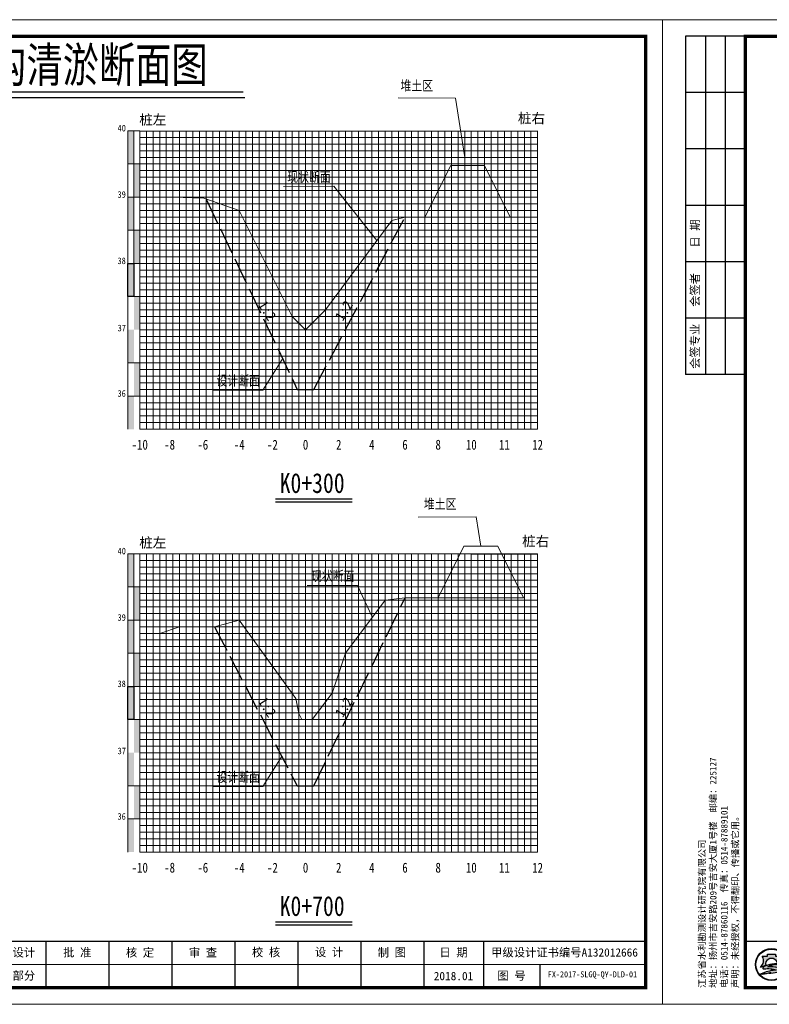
# Model space of a CAD drawing. Header units: millimetres. Extents: x -1851 to 142262423, y -629789 to 22327943.
# Tile 37 of 69: x 35787 to 36013, y 5159 to 5456. Entities that reach past the tile are written whole.
import ezdxf
from ezdxf.enums import TextEntityAlignment as Align

# ---------------------------------------------------------------- set-up
doc = ezdxf.new("R2010")
doc.units = ezdxf.units.MM
doc.linetypes.add('4415', pattern=[5, 4, -1])
for name, color, linetype, lineweight in [('0.13文字', 3, 'Continuous', 13), ('2', 61, 'Continuous', 30), ('3', 8, 'Continuous', 5), ('dmx', 7, 'Continuous', 15)]:
    doc.layers.add(name, color=color, linetype=linetype, lineweight=lineweight)
doc.layers.add('DIMTEX', color=7, linetype='Continuous')
doc.layers.add('断面', color=7, linetype='Continuous')
doc.styles.add('LYJFS', font='times.ttf', dxfattribs={"width": 0.7})
doc.styles.add('STYLE2', font='txt', dxfattribs={"width": 0.8})
doc.styles.add('仿宋', font='FangSong_GB2312.ttf')
doc.styles.add('仿宋体', font='FangSong_GB2312.ttf', dxfattribs={"width": 0.8})
doc.styles.add('宋体', font='txt', dxfattribs={"height": 3.5})
doc.styles.add('等线体', font='simhei.ttf')

# ---------------------------------------------------------------- blocks, each defined once
blk = doc.blocks.new('tk')
h = blk.add_hatch(color=152)
h.dxf.hatch_style = 1
h.paths.add_polyline_path([(6876.364125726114, 854.2295714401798, 1), (6866.686434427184, 854.2295714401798, 1)])
h.paths.add_polyline_path([(6876.201261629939, 854.2295714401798, 1), (6866.84929852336, 854.2295714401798, 1)], flags=16)
h = blk.add_hatch(color=152)
h.dxf.hatch_style = 1
edge = h.paths.add_edge_path()
edge.add_arc((6873.407199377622, 851.8047045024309), 1.461698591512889, 43.31770961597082, 70.37003522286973)
edge.add_arc((6872.0275850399, 847.9366998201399), 5.568375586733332, 70.37003522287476, 84.52854590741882)
edge.add_arc((6871.440752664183, 841.8102204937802), 11.72289597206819, 84.5285459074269, 95.17746754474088)
edge.add_arc((6871.582339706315, 852.1014277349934), 1.831337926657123, 111.7965680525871, 130.9174013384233, ccw=False)
edge.add_arc((6873.47809212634, 847.3608850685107), 6.936886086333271, 98.84274785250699, 111.79656805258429, ccw=False)
edge.add_arc((6874.544451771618, 840.506451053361), 13.873772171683, 95.21036804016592, 98.84274785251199, ccw=False)
edge.add_ellipse((6871.525280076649, 854.5219636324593), major_axis=(-1.773815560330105, 0), ratio=0.8776980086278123, start_angle=172.6538623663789, end_angle=176.9129867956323)
edge.add_arc((6873.117644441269, 844.1909795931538), 10.24870363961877, 88.99992913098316, 98.52267106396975)
edge.add_arc((6872.724314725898, 846.8157053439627), 7.594670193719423, 98.5226710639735, 116.8491039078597)
edge.add_arc((6869.849912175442, 852.4939579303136), 1.230336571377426, 116.8491039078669, 139.2900683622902)
edge.add_arc((6869.065436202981, 853.1689503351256), 0.1954369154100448, 139.2900683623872, 263.050638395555)
edge.add_arc((6869.248585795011, 854.6715617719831), 1.70916902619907, 263.0506383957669, 272.136251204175)
edge.add_arc((6870.416233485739, 823.3689317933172), 29.61523112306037, 88.46268833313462, 92.13625120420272, ccw=False)
edge.add_arc((6871.07395213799, 847.876297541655), 5.099041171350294, 68.07113774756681, 88.46268833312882, ccw=False)
edge.add_arc((6875.183614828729, 831.3122526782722), 21.4080615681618, 95.91294384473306, 98.79521578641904)
edge.add_arc((6873.816328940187, 840.1492628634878), 12.46590188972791, 98.79521578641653, 117.8496747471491)
edge.add_arc((6932.315236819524, 613.7362839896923), 245.9934265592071, 104.7703900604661, 105.15790668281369, ccw=False)
edge.add_line((6869.600177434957, 851.6009245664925), (6868.796656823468, 851.2750728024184))
edge.add_arc((6890.157828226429, 754.105500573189), 99.48982566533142, 100.90627282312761, 102.39834375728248, ccw=False)
edge.add_line((6871.334059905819, 851.7983414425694), (6870.72346251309, 851.6097564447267))
edge.add_arc((6868.414090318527, 880.2016823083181), 28.68503833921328, 274.6177604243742, 279.6944367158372)
edge.add_arc((6872.474319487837, 856.4344682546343), 4.573507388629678, 279.694436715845, 287.6119267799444)
edge.add_arc((6873.358587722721, 853.648913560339), 1.650966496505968, 287.6119267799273, 311.5140981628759)
edge.add_arc((6874.270477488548, 852.6187205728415), 0.2751610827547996, 311.5140981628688, 403.3177096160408)
edge = h.paths.add_edge_path()
edge.add_arc((6875.946394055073, 855.3665725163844), 2.066422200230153, 138.9741968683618, 204.1180883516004, ccw=False)
edge.add_line((6874.387456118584, 856.7229696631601), (6872.690352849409, 856.7229696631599))
edge.add_line((6872.69035284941, 856.7229696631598), (6872.69035284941, 857.3096342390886))
edge.add_line((6872.69035284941, 857.3096342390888), (6870.360207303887, 857.3096342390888))
edge.add_line((6870.360207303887, 857.3096342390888), (6870.360207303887, 856.7229696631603))
edge.add_line((6870.360207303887, 856.7229696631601), (6868.663104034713, 856.7229696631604))
edge.add_arc((6867.104166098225, 855.3665725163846), 2.066422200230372, -24.118088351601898, 41.0258031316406, ccw=False)
edge.add_arc((6865.567634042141, 856.05447875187), 3.749914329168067, 314.34412131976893, 335.8819116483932, ccw=False)
edge.add_arc((6867.522236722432, 856.4070458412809), 3.106664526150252, 282.3877277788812, 290.1465811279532)
edge.add_arc((6864.457993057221, 864.7594382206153), 12.00340818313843, 290.1465811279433, 296.6495194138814)
edge.add_ellipse((6871.525280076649, 854.5219636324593), major_axis=(-1.773815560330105, 0), ratio=0.8776980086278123, start_angle=176.9129867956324, end_angle=378.37473811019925, ccw=False)
edge.add_ellipse((6871.525280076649, 854.5219636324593), major_axis=(-1.773815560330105, 0), ratio=0.8776980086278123, start_angle=172.653862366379, end_angle=176.9129867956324, ccw=False)
edge.add_ellipse((6871.525280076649, 854.5219636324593), major_axis=(-1.773815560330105, 0), ratio=0.8776980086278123, start_angle=161.6252618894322, end_angle=172.653862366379, ccw=False)
edge.add_arc((6878.592567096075, 864.759438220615), 12.00340818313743, 243.3504805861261, 249.853418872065)
edge.add_arc((6875.528323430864, 856.4070458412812), 3.106664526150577, 249.8534188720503, 257.61227222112)
edge.add_arc((6877.482926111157, 856.05447875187), 3.74991432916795, 204.1180883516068, 225.6558786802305, ccw=False)
at = {"lineweight": 0}
for p, q in [((6838.597780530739, 842.2295714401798), (6838.597780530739, 1139.229571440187)), ((6838.597780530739, 1139.229571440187), (7258.597780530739, 1139.229571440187)), ((7258.597780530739, 1139.229571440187), (7258.597780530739, 842.2295714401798)), ((7253.597780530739, 854.2295714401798), (7046.597780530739, 854.2295714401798)), ((7258.597780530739, 842.2295714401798), (6838.597780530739, 842.2295714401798))]:
    blk.add_line(p, q, dxfattribs=at)
for p, q in [((6863.597780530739, 1134.229571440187), (6845.597780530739, 1134.229571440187)), ((6845.597780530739, 1134.229571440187), (6845.597780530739, 1032.229571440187)), ((6851.597780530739, 1134.229571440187), (6851.597780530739, 1032.229571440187)), ((6857.597780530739, 1134.229571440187), (6857.597780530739, 1032.229571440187)), ((6863.597780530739, 1117.229571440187), (6845.597780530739, 1117.229571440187)), ((6863.597780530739, 1100.229571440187), (6845.597780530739, 1100.229571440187)), ((6863.597780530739, 1083.229571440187), (6845.597780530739, 1083.229571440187)), ((6863.597780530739, 1066.229571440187), (6845.597780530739, 1066.229571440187)), ((6863.597780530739, 1049.229571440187), (6845.597780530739, 1049.229571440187)), ((6863.597780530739, 1032.229571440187), (6845.597780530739, 1032.229571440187)), ((6956.597780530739, 861.2295714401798), (6956.597780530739, 847.2295714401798)), ((6991.597780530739, 861.2295714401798), (6991.597780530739, 847.2295714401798)), ((7046.597780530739, 861.2295714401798), (7046.597780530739, 847.2295714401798)), ((7072.597780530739, 861.2295714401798), (7072.597780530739, 847.2295714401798)), ((7091.597780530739, 861.2295714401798), (7091.597780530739, 847.2295714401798)), ((7110.597780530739, 861.2295714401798), (7110.597780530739, 847.2295714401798)), ((7129.597780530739, 861.2295714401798), (7129.597780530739, 847.2295714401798)), ((7148.597780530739, 861.2295714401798), (7148.597780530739, 847.2295714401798)), ((7167.597780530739, 861.2295714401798), (7167.597780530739, 847.2295714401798)), ((7186.597780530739, 861.2295714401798), (7186.597780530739, 847.2295714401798)), ((7204.597780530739, 861.2295714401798), (7204.597780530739, 847.2295714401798)), ((7221.597780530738, 854.2295714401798), (7221.597780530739, 847.2295714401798))]:
    blk.add_line(p, q)
at = {"lineweight": 0, "const_width": 1}
blk.add_lwpolyline([(6863.597780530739, 1134.229571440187), (7253.597780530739, 1134.229571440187), (7253.597780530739, 847.2295714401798), (6863.597780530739, 847.2295714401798)], close=True, dxfattribs=at)
at = {"lineweight": 0, "const_width": 0.4}
blk.add_lwpolyline([(7253.597780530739, 861.2295714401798), (6863.597780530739, 861.2295714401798)], dxfattribs=at)
at = {"color": 152}
for points in [[(6869.8419023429, 854.0311891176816, -0.02838203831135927), (6868.592243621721, 853.4904639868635, -0.03386732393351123), (6868.188697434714, 853.3727099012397, 0.09425397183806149), (6868.990200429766, 854.5221939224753, 0.2921547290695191), (6868.663104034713, 856.7229696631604), (6870.360207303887, 856.7229696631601), (6870.360207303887, 857.3096342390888), (6872.69035284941, 857.3096342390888), (6872.69035284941, 856.7229696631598), (6874.387456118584, 856.7229696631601, 0.29215472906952), (6874.06035972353, 854.5221939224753, 0.09425397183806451), (6874.861862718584, 853.3727099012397, -0.03386732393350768), (6874.458316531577, 853.4904639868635, -0.02838203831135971), (6873.208657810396, 854.0311891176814)], [(6873.296521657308, 854.4381220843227, 0.04157472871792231), (6871.598778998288, 854.3265098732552, 0.08013502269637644), (6869.294240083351, 853.5916630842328, 0.09823132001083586), (6868.917290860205, 853.2964201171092, 0.599439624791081), (6869.041789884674, 852.9749492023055, 0.03966424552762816), (6869.312296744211, 852.9635806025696, -0.01603031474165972), (6871.210748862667, 852.9735033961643, -0.08921046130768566), (6872.978215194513, 852.6064141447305, 0.01257694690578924), (6871.910251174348, 852.4685801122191, 0.08333285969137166), (6867.992840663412, 851.171317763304, -0.001690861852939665), (6869.600177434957, 851.6009245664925), (6868.796656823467, 851.275072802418, -0.006510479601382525), (6871.334059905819, 851.7983414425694), (6870.72346251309, 851.6097564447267, 0.02215480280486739), (6873.244469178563, 851.9262713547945, 0.03456031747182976), (6873.858117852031, 852.0753316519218, 0.1046726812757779), (6874.452855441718, 852.4126819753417, 0.4234638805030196), (6874.470673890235, 852.8074929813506, 0.1185893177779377), (6873.898248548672, 853.1814519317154, 0.06185687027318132), (6872.558528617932, 853.479704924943, 0.04649815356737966), (6870.382867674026, 853.4852866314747, -0.08362449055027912), (6870.902341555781, 853.8018397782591, -0.05658197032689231), (6872.411732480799, 854.2153190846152, -0.01585057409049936), (6873.284535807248, 854.3228965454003)]]:
    blk.add_lwpolyline(points, format="xyb", dxfattribs=at)
for radius in [4.838845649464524, 4.675981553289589]:
    blk.add_circle((6871.525280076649, 854.2295714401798), radius, dxfattribs=at)
blk.add_arc((6873.478092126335, 847.3608850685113), 6.936886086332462, 98.84274785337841, 111.7965680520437, dxfattribs=at)
for start_param, end_param in [(2.820892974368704, 6.603884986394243), (3.013378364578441, 3.087714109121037)]:
    blk.add_ellipse((6871.525280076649, 854.5219636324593), major_axis=(-1.773815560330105, 0), ratio=0.8776980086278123, start_param=start_param, end_param=end_param, dxfattribs=at)
at = {"style": '宋体'}
for s, height, width, p in [('江苏省水利勘测设计研究院有限公司', 3.75, 0.9, (6915.725099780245, 855.9804173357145)), ('丰县四联河灌区节水配套改造项目', 1.8, 0.75, (6974.43168055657, 855.1042281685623)), ('Jiangsu Surveying and Design Institute of Water Resources Co., Ltd.', 2, 0.8, (6915.552971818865, 851.2429752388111))]:
    blk.add_text(s, height=height, dxfattribs=dict(at, width=width)).set_placement(p, align=Align.MIDDLE)
at = {"style": 'LYJFS'}
for s, p in [('（阶段）', (7055.431710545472, 857.7295714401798)), ('（专业）', (7055.431710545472, 850.7295714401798))]:
    blk.add_text(s, height=2.5, dxfattribs=at).set_placement(p, align=Align.MIDDLE_CENTER)
at = {"style": '仿宋'}
blk.add_text('2018.01', height=2.5, dxfattribs=at).set_placement((7195.597780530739, 850.7295714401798), align=Align.MIDDLE)
at = {"rotation": 90}
for s, insert, char_height, attachment_point, style in [('日 期', (6848.597780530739, 1074.729571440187), 2.5, 5, '宋体'), ('会签者', (6848.597780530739, 1057.729571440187), 2.5, 5, '宋体'), ('会签专业', (6848.597780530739, 1040.729571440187), 2.5, 5, '宋体'), ('江苏省水利勘测设计研究院有限公司\\P地址：扬州市吉安路209号吉安大厦1号楼  邮编：225127\\P电话：0514-87860116  传真：0514-87889101\\P声明：未经授权，不得翻印、传播或它用。', (6861.892912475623, 847.1478961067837), 2, 7, '仿宋')]:
    blk.add_mtext(s, dxfattribs=dict(at, insert=insert, char_height=char_height, attachment_point=attachment_point, style=style))
at = {"char_height": 2.5, "attachment_point": 5, "style": '宋体'}
for s, insert in [('设计', (7065.999934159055, 857.7295714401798)), ('批 准', (7082.097780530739, 857.7295714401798)), ('核 定', (7101.035280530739, 857.701793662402)), ('审 查', (7120.028336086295, 857.702857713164)), ('校 核', (7139.063058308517, 857.7728530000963)), ('设 计', (7158.070002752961, 857.8229020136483)), ('制 图', (7177.014447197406, 857.7074956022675)), ('日 期', (7195.597780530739, 857.7295714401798)), ('甲级设计证书编号A132012666', (7229.097780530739, 857.7295714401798)), ('部分', (7065.999934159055, 850.7295714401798)), ('图 号', (7213.097780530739, 850.7295714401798))]:
    blk.add_mtext(s, dxfattribs=dict(at, insert=insert))

msp = doc.modelspace()

# ---------------------------------------------------------------- hatches: boundary and pattern name
at = {"linetype": 'Continuous'}
for points in [[(35819.65106367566, 5422.338415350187), (35821.4510636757, 5422.338415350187), (35821.4510636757, 5412.338415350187), (35819.65106367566, 5412.338415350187)], [(35821.4510636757, 5412.338415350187), (35823.25106367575, 5412.338415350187), (35823.25106367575, 5402.338415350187), (35821.4510636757, 5402.338415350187)], [(35819.65106367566, 5402.338415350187), (35821.4510636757, 5402.338415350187), (35821.4510636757, 5392.338415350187), (35819.65106367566, 5392.338415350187)], [(35821.4510636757, 5392.338415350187), (35823.25106367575, 5392.338415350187), (35823.25106367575, 5382.338415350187), (35821.4510636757, 5382.338415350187)], [(35819.65106367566, 5382.338415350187), (35821.4510636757, 5382.338415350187), (35821.4510636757, 5372.338415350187), (35819.65106367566, 5372.338415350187)], [(35821.4510636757, 5372.338415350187), (35823.25106367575, 5372.338415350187), (35823.25106367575, 5362.338415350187), (35821.4510636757, 5362.338415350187)], [(35819.65106367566, 5362.338415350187), (35821.4510636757, 5362.338415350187), (35821.4510636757, 5352.338415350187), (35819.65106367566, 5352.338415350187)], [(35821.45742443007, 5352.363140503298), (35823.25742443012, 5352.363140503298), (35823.25742443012, 5342.363140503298), (35821.45742443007, 5342.363140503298)], [(35819.65106367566, 5342.334351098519), (35821.4510636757, 5342.334351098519), (35821.4510636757, 5332.334351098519), (35819.65106367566, 5332.334351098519)], [(35819.65106367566, 5294.758415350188), (35821.4510636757, 5294.758415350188), (35821.4510636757, 5284.758415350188), (35819.65106367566, 5284.758415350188)], [(35821.4510636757, 5284.758415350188), (35823.25106367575, 5284.758415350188), (35823.25106367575, 5274.758415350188), (35821.4510636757, 5274.758415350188)], [(35819.65106367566, 5274.758415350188), (35821.4510636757, 5274.758415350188), (35821.4510636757, 5264.758415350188), (35819.65106367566, 5264.758415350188)], [(35821.4510636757, 5264.758415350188), (35823.25106367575, 5264.758415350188), (35823.25106367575, 5254.758415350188), (35821.4510636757, 5254.758415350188)], [(35819.65106367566, 5254.758415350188), (35821.4510636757, 5254.758415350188), (35821.4510636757, 5244.758415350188), (35819.65106367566, 5244.758415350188)], [(35821.4510636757, 5244.758415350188), (35823.25106367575, 5244.758415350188), (35823.25106367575, 5234.758415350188), (35821.4510636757, 5234.758415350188)], [(35819.65106367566, 5234.758415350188), (35821.4510636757, 5234.758415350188), (35821.4510636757, 5224.758415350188), (35819.65106367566, 5224.758415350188)], [(35821.45742443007, 5224.783140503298), (35823.25742443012, 5224.783140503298), (35823.25742443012, 5214.783140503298), (35821.45742443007, 5214.783140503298)], [(35819.65106367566, 5214.754351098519), (35821.4510636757, 5214.754351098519), (35821.4510636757, 5204.754351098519), (35819.65106367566, 5204.754351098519)]]:
    msp.add_hatch(color=7, dxfattribs=at).paths.add_polyline_path(points)

# ---------------------------------------------------------------- linework, layer by layer
at = {"linetype": 'Continuous', "lineweight": 20, "flags": 128}
for points in [[(35921.25106367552, 5414.338415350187), (35918.46585341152, 5432.153246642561), (35901.19432808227, 5432.326054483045)], [(35894.77428357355, 5389.220184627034), (35881.7475519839, 5405.608029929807), (35866.59616230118, 5405.581717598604)], [(35866.23280152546, 5353.374939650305), (35860.39195380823, 5344.139789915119), (35845.2405641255, 5344.113477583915)], [(35926.13433068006, 5297.03055671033), (35924.74172554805, 5305.937972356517), (35907.20888123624, 5305.803766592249)], [(35893.25106367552, 5275.891058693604), (35888.90512580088, 5285.179209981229), (35873.75373611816, 5285.152897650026)], [(35866.23280152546, 5233.794939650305), (35860.39195380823, 5224.559789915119), (35845.2405641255, 5224.533477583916)]]:
    msp.add_lwpolyline(points, dxfattribs=at)
at = {"color": 1, "linetype": '4415', "lineweight": 30, "ltscale": 2}
for points in [[(35843.25106367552, 5401.746400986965), (35870.75106367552, 5344.338415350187), (35875.75106367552, 5344.338415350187), (35903.25106367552, 5396.338415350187)], [(35845.76508468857, 5272.758415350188), (35870.75106367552, 5224.758415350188), (35875.75106367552, 5224.758415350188), (35903.25106367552, 5281.508415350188), (35903.25106367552, 5281.508415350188)]]:
    msp.add_lwpolyline(points, dxfattribs=at)
at = {"linetype": 'Continuous', "flags": 128}
for points in [[(35819.65106367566, 5382.338415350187), (35821.4510636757, 5382.338415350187), (35821.4510636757, 5372.338415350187), (35819.65106367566, 5372.338415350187)], [(35819.65106367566, 5254.758415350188), (35821.4510636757, 5254.758415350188), (35821.4510636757, 5244.758415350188), (35819.65106367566, 5244.758415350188)]]:
    msp.add_lwpolyline(points, close=True, dxfattribs=at)
at = {"layer": '2', "color": 7, "lineweight": 15}
for points in [[(35823.25106367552, 5422.272314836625), (35923.25106367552, 5422.272314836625)], [(35833.25106367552, 5422.338415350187), (35833.25106367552, 5332.338415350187)], [(35843.25106367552, 5422.338415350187), (35843.25106367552, 5332.338415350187)], [(35853.25106367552, 5422.338415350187), (35853.25106367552, 5332.338415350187)], [(35863.25106367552, 5422.338415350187), (35863.25106367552, 5332.338415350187)], [(35883.25106367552, 5422.338415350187), (35883.25106367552, 5332.338415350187)], [(35893.25106367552, 5422.338415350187), (35893.25106367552, 5332.338415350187)], [(35903.25106367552, 5422.338415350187), (35903.25106367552, 5332.338415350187)], [(35913.25106367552, 5422.338415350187), (35913.25106367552, 5332.338415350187)], [(35923.25106367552, 5422.338415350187), (35923.25106367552, 5332.338415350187)], [(35923.25106367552, 5422.272314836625), (35943.25106367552, 5422.272314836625)], [(35933.25106367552, 5422.338415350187), (35933.25106367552, 5332.338415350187)], [(35943.25106367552, 5422.338415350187), (35943.25106367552, 5332.338415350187)], [(35823.25106367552, 5412.338415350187), (35923.25106367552, 5412.338415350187)], [(35923.25106367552, 5412.338415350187), (35943.25106367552, 5412.338415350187)], [(35823.25106367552, 5402.338415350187), (35923.25106367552, 5402.338415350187)], [(35923.25106367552, 5402.338415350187), (35943.25106367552, 5402.338415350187)], [(35823.25106367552, 5392.338415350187), (35923.25106367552, 5392.338415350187)], [(35923.25106367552, 5392.338415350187), (35943.25106367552, 5392.338415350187)], [(35823.25106367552, 5382.338415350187), (35923.25106367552, 5382.338415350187)], [(35923.25106367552, 5382.338415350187), (35943.25106367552, 5382.338415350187)], [(35923.25106367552, 5372.338415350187), (35943.25106367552, 5372.338415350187)], [(35823.25106367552, 5362.338415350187), (35923.25106367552, 5362.338415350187)], [(35923.25106367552, 5362.338415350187), (35943.25106367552, 5362.338415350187)], [(35923.25106367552, 5352.338415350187), (35943.25106367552, 5352.338415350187)], [(35923.25106367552, 5342.338415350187), (35943.25106367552, 5342.338415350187)], [(35823.25106367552, 5332.338415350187), (35923.25106367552, 5332.338415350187)], [(35923.25106367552, 5332.338415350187), (35943.25106367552, 5332.338415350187)], [(35823.25106367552, 5294.692314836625), (35923.25106367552, 5294.692314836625)], [(35833.25106367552, 5294.758415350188), (35833.25106367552, 5204.758415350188)], [(35843.25106367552, 5294.758415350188), (35843.25106367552, 5204.758415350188)], [(35853.25106367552, 5294.758415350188), (35853.25106367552, 5204.758415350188)], [(35863.25106367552, 5294.758415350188), (35863.25106367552, 5204.758415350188)], [(35883.25106367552, 5294.758415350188), (35883.25106367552, 5204.758415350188)], [(35893.25106367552, 5294.758415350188), (35893.25106367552, 5204.758415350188)], [(35903.25106367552, 5294.758415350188), (35903.25106367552, 5204.758415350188)], [(35913.25106367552, 5294.758415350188), (35913.25106367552, 5204.758415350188)], [(35923.25106367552, 5294.758415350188), (35923.25106367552, 5204.758415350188)], [(35933.25106367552, 5294.692314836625), (35933.25106367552, 5204.758415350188)], [(35943.25106367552, 5294.692314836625), (35943.25106367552, 5204.758415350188)], [(35823.25106367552, 5284.758415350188), (35923.25106367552, 5284.758415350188)], [(35923.25106367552, 5284.758415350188), (35943.25106367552, 5284.758415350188)], [(35823.25106367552, 5274.758415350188), (35923.25106367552, 5274.758415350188)], [(35923.25106367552, 5274.758415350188), (35943.25106367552, 5274.758415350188)], [(35823.25106367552, 5264.758415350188), (35923.25106367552, 5264.758415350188)], [(35923.25106367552, 5264.758415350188), (35943.25106367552, 5264.758415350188)], [(35823.25106367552, 5254.758415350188), (35923.25106367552, 5254.758415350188)], [(35923.25106367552, 5254.758415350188), (35943.25106367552, 5254.758415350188)], [(35923.25106367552, 5244.758415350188), (35943.25106367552, 5244.758415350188)], [(35823.25106367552, 5234.758415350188), (35923.25106367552, 5234.758415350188)], [(35923.25106367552, 5234.758415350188), (35943.25106367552, 5234.758415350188)], [(35923.25106367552, 5224.758415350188), (35943.25106367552, 5224.758415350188)], [(35923.25106367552, 5214.758415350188), (35943.25106367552, 5214.758415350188)], [(35823.25106367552, 5204.758415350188), (35923.25106367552, 5204.758415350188)], [(35923.25106367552, 5204.758415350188), (35943.25106367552, 5204.758415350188)]]:
    msp.add_lwpolyline(points, dxfattribs=at)
at = {"layer": '2', "color": 3, "lineweight": 15}
for points in [[(35873.25106367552, 5422.338415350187), (35873.25106367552, 5332.338415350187)], [(35873.25106367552, 5294.758415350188), (35873.25106367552, 5204.758415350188)]]:
    msp.add_lwpolyline(points, dxfattribs=at)
at = {"layer": '2', "color": 7, "lineweight": 15, "flags": 128}
for points in [[(35823.25106367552, 5372.338415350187), (35923.25106367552, 5372.338415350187)], [(35823.25106367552, 5244.758415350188), (35923.25106367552, 5244.758415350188)]]:
    msp.add_lwpolyline(points, dxfattribs=at)
at = {"layer": '2', "color": 0, "lineweight": 15}
for points in [[(35823.25106367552, 5352.338415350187), (35923.25106367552, 5352.338415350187)], [(35823.25106367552, 5342.338415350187), (35923.25106367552, 5342.338415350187)], [(35823.25106367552, 5224.758415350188), (35923.25106367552, 5224.758415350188)], [(35823.25106367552, 5214.758415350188), (35923.25106367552, 5214.758415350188)]]:
    msp.add_lwpolyline(points, dxfattribs=at)
at = {"layer": '3', "lineweight": 5}
for points in [[(35823.25106367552, 5420.338415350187), (35923.25106367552, 5420.338415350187), (35943.25106367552, 5420.338415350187)], [(35825.25106367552, 5422.338415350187), (35825.25106367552, 5332.338415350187)], [(35827.25106367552, 5422.338415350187), (35827.25106367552, 5332.338415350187)], [(35829.25106367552, 5422.338415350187), (35829.25106367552, 5332.338415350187)], [(35831.25106367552, 5422.338415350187), (35831.25106367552, 5332.338415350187)], [(35835.25106367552, 5422.338415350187), (35835.25106367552, 5332.338415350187)], [(35837.25106367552, 5422.338415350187), (35837.25106367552, 5332.338415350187)], [(35839.25106367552, 5422.338415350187), (35839.25106367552, 5332.338415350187)], [(35841.25106367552, 5422.338415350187), (35841.25106367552, 5332.338415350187)], [(35845.25106367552, 5422.338415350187), (35845.25106367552, 5332.338415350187)], [(35847.25106367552, 5422.338415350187), (35847.25106367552, 5332.338415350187)], [(35849.25106367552, 5422.338415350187), (35849.25106367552, 5332.338415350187)], [(35851.25106367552, 5422.338415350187), (35851.25106367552, 5332.338415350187)], [(35855.25106367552, 5422.338415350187), (35855.25106367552, 5332.338415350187)], [(35857.25106367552, 5422.338415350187), (35857.25106367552, 5332.338415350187)], [(35859.25106367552, 5422.338415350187), (35859.25106367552, 5332.338415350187)], [(35861.25106367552, 5422.338415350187), (35861.25106367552, 5332.338415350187)], [(35865.25106367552, 5422.338415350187), (35865.25106367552, 5332.338415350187)], [(35867.25106367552, 5422.338415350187), (35867.25106367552, 5332.338415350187)], [(35869.25106367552, 5422.338415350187), (35869.25106367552, 5332.338415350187)], [(35871.25106367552, 5422.338415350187), (35871.25106367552, 5332.338415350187)], [(35875.25106367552, 5422.338415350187), (35875.25106367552, 5332.338415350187)], [(35877.25106367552, 5422.338415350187), (35877.25106367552, 5332.338415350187)], [(35879.25106367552, 5422.338415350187), (35879.25106367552, 5332.338415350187)], [(35881.25106367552, 5422.338415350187), (35881.25106367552, 5332.338415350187)], [(35885.25106367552, 5422.338415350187), (35885.25106367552, 5332.338415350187)], [(35887.25106367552, 5422.338415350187), (35887.25106367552, 5332.338415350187)], [(35889.25106367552, 5422.338415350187), (35889.25106367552, 5332.338415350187)], [(35891.25106367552, 5422.338415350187), (35891.25106367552, 5332.338415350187)], [(35895.25106367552, 5422.338415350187), (35895.25106367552, 5332.338415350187)], [(35897.25106367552, 5422.338415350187), (35897.25106367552, 5332.338415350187)], [(35899.25106367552, 5422.338415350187), (35899.25106367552, 5332.338415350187)], [(35901.25106367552, 5422.338415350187), (35901.25106367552, 5332.338415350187)], [(35905.25106367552, 5422.338415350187), (35905.25106367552, 5332.338415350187)], [(35907.25106367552, 5422.338415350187), (35907.25106367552, 5332.338415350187)], [(35909.25106367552, 5422.338415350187), (35909.25106367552, 5332.338415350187)], [(35911.25106367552, 5422.338415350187), (35911.25106367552, 5332.338415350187)], [(35915.25106367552, 5422.338415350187), (35915.25106367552, 5332.338415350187)], [(35917.25106367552, 5422.338415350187), (35917.25106367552, 5332.338415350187)], [(35919.25106367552, 5422.338415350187), (35919.25106367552, 5332.338415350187)], [(35921.25106367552, 5422.338415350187), (35921.25106367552, 5332.338415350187)], [(35925.25106367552, 5422.338415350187), (35925.25106367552, 5332.338415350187)], [(35927.25106367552, 5422.338415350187), (35927.25106367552, 5332.338415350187)], [(35929.25106367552, 5422.338415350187), (35929.25106367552, 5332.338415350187)], [(35931.25106367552, 5422.338415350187), (35931.25106367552, 5332.338415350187)], [(35935.25106367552, 5422.338415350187), (35935.25106367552, 5332.338415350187)], [(35937.25106367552, 5422.338415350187), (35937.25106367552, 5332.338415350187)], [(35939.25106367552, 5422.338415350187), (35939.25106367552, 5332.338415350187)], [(35941.25106367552, 5422.338415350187), (35941.25106367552, 5332.338415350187)], [(35823.25106367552, 5418.338415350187), (35923.25106367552, 5418.338415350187)], [(35923.25106367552, 5418.338415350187), (35943.25106367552, 5418.338415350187)], [(35823.25106367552, 5416.338415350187), (35923.25106367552, 5416.338415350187)], [(35823.25106367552, 5414.338415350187), (35923.25106367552, 5414.338415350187)], [(35923.25106367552, 5416.338415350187), (35943.25106367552, 5416.338415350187)], [(35923.25106367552, 5414.338415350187), (35943.25106367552, 5414.338415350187)], [(35823.25106367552, 5410.338415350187), (35923.25106367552, 5410.338415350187)], [(35923.25106367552, 5410.338415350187), (35943.25106367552, 5410.338415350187)], [(35823.25106367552, 5408.338415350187), (35923.25106367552, 5408.338415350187)], [(35823.25106367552, 5406.338415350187), (35923.25106367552, 5406.338415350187)], [(35923.25106367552, 5408.338415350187), (35943.25106367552, 5408.338415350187)], [(35923.25106367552, 5406.338415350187), (35943.25106367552, 5406.338415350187)], [(35823.25106367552, 5404.338415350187), (35923.25106367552, 5404.338415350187)], [(35923.25106367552, 5404.338415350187), (35943.25106367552, 5404.338415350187)], [(35823.25106367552, 5400.338415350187), (35923.25106367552, 5400.338415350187)], [(35923.25106367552, 5400.338415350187), (35943.25106367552, 5400.338415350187)], [(35823.25106367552, 5398.338415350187), (35923.25106367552, 5398.338415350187)], [(35923.25106367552, 5398.338415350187), (35943.25106367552, 5398.338415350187)], [(35823.25106367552, 5396.338415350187), (35923.25106367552, 5396.338415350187)], [(35823.25106367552, 5394.338415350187), (35923.25106367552, 5394.338415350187)], [(35923.25106367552, 5396.338415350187), (35943.25106367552, 5396.338415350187)], [(35923.25106367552, 5394.338415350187), (35943.25106367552, 5394.338415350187)], [(35823.25106367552, 5390.338415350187), (35923.25106367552, 5390.338415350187)], [(35823.25106367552, 5388.338415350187), (35923.25106367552, 5388.338415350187)], [(35923.25106367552, 5390.338415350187), (35943.25106367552, 5390.338415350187)], [(35923.25106367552, 5388.338415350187), (35943.25106367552, 5388.338415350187)], [(35823.25106367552, 5386.338415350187), (35923.25106367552, 5386.338415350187)], [(35923.25106367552, 5386.338415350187), (35943.25106367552, 5386.338415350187)], [(35823.25106367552, 5384.338415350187), (35923.25106367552, 5384.338415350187)], [(35923.25106367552, 5384.338415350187), (35943.25106367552, 5384.338415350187)], [(35823.25106367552, 5380.338415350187), (35923.25106367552, 5380.338415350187)], [(35923.25106367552, 5380.338415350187), (35943.25106367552, 5380.338415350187)], [(35823.25106367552, 5378.338415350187), (35923.25106367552, 5378.338415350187)], [(35823.25106367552, 5376.338415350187), (35923.25106367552, 5376.338415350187)], [(35923.25106367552, 5378.338415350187), (35943.25106367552, 5378.338415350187)], [(35923.25106367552, 5376.338415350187), (35943.25106367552, 5376.338415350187)], [(35823.25106367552, 5374.338415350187), (35923.25106367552, 5374.338415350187)], [(35923.25106367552, 5374.338415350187), (35943.25106367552, 5374.338415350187)], [(35823.25106367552, 5370.338415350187), (35923.25106367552, 5370.338415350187)], [(35923.25106367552, 5370.338415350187), (35943.25106367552, 5370.338415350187)], [(35823.25106367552, 5368.338415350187), (35923.25106367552, 5368.338415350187)], [(35923.25106367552, 5368.338415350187), (35943.25106367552, 5368.338415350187)], [(35823.25106367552, 5366.338415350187), (35923.25106367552, 5366.338415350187)], [(35823.25106367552, 5364.338415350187), (35923.25106367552, 5364.338415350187)], [(35923.25106367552, 5366.338415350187), (35943.25106367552, 5366.338415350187)], [(35923.25106367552, 5364.338415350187), (35943.25106367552, 5364.338415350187)], [(35823.25106367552, 5360.338415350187), (35923.25106367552, 5360.338415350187)], [(35823.25106367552, 5358.338415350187), (35923.25106367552, 5358.338415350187)], [(35923.25106367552, 5360.338415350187), (35943.25106367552, 5360.338415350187)], [(35923.25106367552, 5358.338415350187), (35943.25106367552, 5358.338415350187)], [(35823.25106367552, 5356.338415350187), (35923.25106367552, 5356.338415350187)], [(35923.25106367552, 5356.338415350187), (35943.25106367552, 5356.338415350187)], [(35823.25106367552, 5354.338415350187), (35923.25106367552, 5354.338415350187)], [(35923.25106367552, 5354.338415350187), (35943.25106367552, 5354.338415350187)], [(35823.25106367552, 5350.338415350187), (35923.25106367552, 5350.338415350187)], [(35923.25106367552, 5350.338415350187), (35943.25106367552, 5350.338415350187)], [(35823.25106367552, 5348.338415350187), (35923.25106367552, 5348.338415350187)], [(35823.25106367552, 5346.338415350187), (35923.25106367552, 5346.338415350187)], [(35923.25106367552, 5348.338415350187), (35943.25106367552, 5348.338415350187)], [(35923.25106367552, 5346.338415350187), (35943.25106367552, 5346.338415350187)], [(35823.25106367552, 5344.338415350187), (35923.25106367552, 5344.338415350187)], [(35923.25106367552, 5344.338415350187), (35943.25106367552, 5344.338415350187)], [(35823.25106367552, 5340.338415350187), (35923.25106367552, 5340.338415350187)], [(35923.25106367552, 5340.338415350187), (35943.25106367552, 5340.338415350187)], [(35823.25106367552, 5338.338415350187), (35923.25106367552, 5338.338415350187)], [(35923.25106367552, 5338.338415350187), (35943.25106367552, 5338.338415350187)], [(35823.25106367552, 5336.338415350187), (35923.25106367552, 5336.338415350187)], [(35823.25106367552, 5334.338415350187), (35923.25106367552, 5334.338415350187)], [(35923.25106367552, 5336.338415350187), (35943.25106367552, 5336.338415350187)], [(35923.25106367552, 5334.338415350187), (35943.25106367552, 5334.338415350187)], [(35823.25106367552, 5292.758415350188), (35923.25106367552, 5292.758415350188)], [(35825.25106367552, 5294.758415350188), (35825.25106367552, 5204.758415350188)], [(35827.25106367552, 5294.758415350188), (35827.25106367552, 5204.758415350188)], [(35829.25106367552, 5294.758415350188), (35829.25106367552, 5204.758415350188)], [(35831.25106367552, 5294.758415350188), (35831.25106367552, 5204.758415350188)], [(35835.25106367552, 5294.758415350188), (35835.25106367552, 5204.758415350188)], [(35837.25106367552, 5294.758415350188), (35837.25106367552, 5204.758415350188)], [(35839.25106367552, 5294.758415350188), (35839.25106367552, 5204.758415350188)], [(35841.25106367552, 5294.758415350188), (35841.25106367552, 5204.758415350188)], [(35845.25106367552, 5294.758415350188), (35845.25106367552, 5204.758415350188)], [(35847.25106367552, 5294.758415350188), (35847.25106367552, 5204.758415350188)], [(35849.25106367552, 5294.758415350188), (35849.25106367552, 5204.758415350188)], [(35851.25106367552, 5294.758415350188), (35851.25106367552, 5204.758415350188)], [(35855.25106367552, 5294.758415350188), (35855.25106367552, 5204.758415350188)], [(35857.25106367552, 5294.758415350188), (35857.25106367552, 5204.758415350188)], [(35859.25106367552, 5294.758415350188), (35859.25106367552, 5204.758415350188)], [(35861.25106367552, 5294.758415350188), (35861.25106367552, 5204.758415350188)], [(35865.25106367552, 5294.758415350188), (35865.25106367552, 5204.758415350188)], [(35867.25106367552, 5294.758415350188), (35867.25106367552, 5204.758415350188)], [(35869.25106367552, 5294.758415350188), (35869.25106367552, 5204.758415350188)], [(35871.25106367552, 5294.758415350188), (35871.25106367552, 5204.758415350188)], [(35875.25106367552, 5294.758415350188), (35875.25106367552, 5204.758415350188)], [(35877.25106367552, 5294.758415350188), (35877.25106367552, 5204.758415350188)], [(35879.25106367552, 5294.758415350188), (35879.25106367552, 5204.758415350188)], [(35881.25106367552, 5294.758415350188), (35881.25106367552, 5204.758415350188)], [(35885.25106367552, 5294.758415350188), (35885.25106367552, 5204.758415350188)], [(35887.25106367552, 5294.758415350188), (35887.25106367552, 5204.758415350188)], [(35889.25106367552, 5294.758415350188), (35889.25106367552, 5204.758415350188)], [(35891.25106367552, 5294.758415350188), (35891.25106367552, 5204.758415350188)], [(35895.25106367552, 5294.758415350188), (35895.25106367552, 5204.758415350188)], [(35897.25106367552, 5294.758415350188), (35897.25106367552, 5204.758415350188)], [(35899.25106367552, 5294.758415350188), (35899.25106367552, 5204.758415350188)], [(35901.25106367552, 5294.758415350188), (35901.25106367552, 5204.758415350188)], [(35905.25106367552, 5294.758415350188), (35905.25106367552, 5204.758415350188)], [(35907.25106367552, 5294.758415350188), (35907.25106367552, 5204.758415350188)], [(35909.25106367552, 5294.758415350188), (35909.25106367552, 5204.758415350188)], [(35911.25106367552, 5294.758415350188), (35911.25106367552, 5204.758415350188)], [(35915.25106367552, 5294.758415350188), (35915.25106367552, 5204.758415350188)], [(35917.25106367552, 5294.758415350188), (35917.25106367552, 5204.758415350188)], [(35919.25106367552, 5294.758415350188), (35919.25106367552, 5204.758415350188)], [(35921.25106367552, 5294.758415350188), (35921.25106367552, 5204.758415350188)], [(35923.25106367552, 5292.758415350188), (35943.25106367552, 5292.758415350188)], [(35925.25106367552, 5294.692314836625), (35925.25106367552, 5204.758415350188)], [(35927.25106367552, 5294.692314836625), (35927.25106367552, 5204.758415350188)], [(35929.25106367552, 5294.692314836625), (35929.25106367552, 5204.758415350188)], [(35931.25106367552, 5294.692314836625), (35931.25106367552, 5204.758415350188)], [(35935.25106367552, 5294.692314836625), (35935.25106367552, 5204.758415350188)], [(35937.25106367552, 5294.692314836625), (35937.25106367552, 5204.758415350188)], [(35939.25106367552, 5294.692314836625), (35939.25106367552, 5204.758415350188)], [(35941.25106367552, 5294.692314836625), (35941.25106367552, 5204.758415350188)], [(35823.25106367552, 5290.758415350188), (35923.25106367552, 5290.758415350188)], [(35923.25106367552, 5290.758415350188), (35943.25106367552, 5290.758415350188)], [(35823.25106367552, 5288.758415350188), (35923.25106367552, 5288.758415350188)], [(35823.25106367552, 5286.758415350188), (35923.25106367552, 5286.758415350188)], [(35923.25106367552, 5288.758415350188), (35943.25106367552, 5288.758415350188)], [(35923.25106367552, 5286.758415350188), (35943.25106367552, 5286.758415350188)], [(35823.25106367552, 5282.758415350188), (35923.25106367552, 5282.758415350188)], [(35823.25106367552, 5280.758415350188), (35923.25106367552, 5280.758415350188)], [(35923.25106367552, 5282.758415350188), (35943.25106367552, 5282.758415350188)], [(35923.25106367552, 5280.758415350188), (35943.25106367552, 5280.758415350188)], [(35823.25106367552, 5278.758415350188), (35923.25106367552, 5278.758415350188)], [(35923.25106367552, 5278.758415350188), (35943.25106367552, 5278.758415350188)], [(35823.25106367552, 5276.758415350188), (35923.25106367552, 5276.758415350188)], [(35923.25106367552, 5276.758415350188), (35943.25106367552, 5276.758415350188)], [(35823.25106367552, 5272.758415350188), (35923.25106367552, 5272.758415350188)], [(35923.25106367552, 5272.758415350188), (35943.25106367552, 5272.758415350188)], [(35823.25106367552, 5270.758415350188), (35923.25106367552, 5270.758415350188)], [(35923.25106367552, 5270.758415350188), (35943.25106367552, 5270.758415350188)], [(35823.25106367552, 5268.758415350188), (35923.25106367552, 5268.758415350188)], [(35823.25106367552, 5266.758415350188), (35923.25106367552, 5266.758415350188)], [(35923.25106367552, 5268.758415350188), (35943.25106367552, 5268.758415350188)], [(35923.25106367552, 5266.758415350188), (35943.25106367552, 5266.758415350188)], [(35823.25106367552, 5262.758415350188), (35923.25106367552, 5262.758415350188)], [(35823.25106367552, 5260.758415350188), (35923.25106367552, 5260.758415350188)], [(35923.25106367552, 5262.758415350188), (35943.25106367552, 5262.758415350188)], [(35923.25106367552, 5260.758415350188), (35943.25106367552, 5260.758415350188)], [(35823.25106367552, 5258.758415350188), (35923.25106367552, 5258.758415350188)], [(35923.25106367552, 5258.758415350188), (35943.25106367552, 5258.758415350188)], [(35823.25106367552, 5256.758415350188), (35923.25106367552, 5256.758415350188)], [(35923.25106367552, 5256.758415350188), (35943.25106367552, 5256.758415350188)], [(35823.25106367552, 5252.758415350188), (35923.25106367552, 5252.758415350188)], [(35923.25106367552, 5252.758415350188), (35943.25106367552, 5252.758415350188)], [(35823.25106367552, 5250.758415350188), (35923.25106367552, 5250.758415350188)], [(35823.25106367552, 5248.758415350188), (35923.25106367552, 5248.758415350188)], [(35923.25106367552, 5250.758415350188), (35943.25106367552, 5250.758415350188)], [(35923.25106367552, 5248.758415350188), (35943.25106367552, 5248.758415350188)], [(35823.25106367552, 5246.758415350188), (35923.25106367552, 5246.758415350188)], [(35923.25106367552, 5246.758415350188), (35943.25106367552, 5246.758415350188)], [(35823.25106367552, 5242.758415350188), (35923.25106367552, 5242.758415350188)], [(35923.25106367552, 5242.758415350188), (35943.25106367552, 5242.758415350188)], [(35823.25106367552, 5240.758415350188), (35923.25106367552, 5240.758415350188)], [(35923.25106367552, 5240.758415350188), (35943.25106367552, 5240.758415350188)], [(35823.25106367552, 5238.758415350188), (35923.25106367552, 5238.758415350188)], [(35823.25106367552, 5236.758415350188), (35923.25106367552, 5236.758415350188)], [(35923.25106367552, 5238.758415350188), (35943.25106367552, 5238.758415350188)], [(35923.25106367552, 5236.758415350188), (35943.25106367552, 5236.758415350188)], [(35823.25106367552, 5232.758415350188), (35923.25106367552, 5232.758415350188)], [(35823.25106367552, 5230.758415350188), (35923.25106367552, 5230.758415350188)], [(35923.25106367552, 5232.758415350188), (35943.25106367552, 5232.758415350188)], [(35923.25106367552, 5230.758415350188), (35943.25106367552, 5230.758415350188)], [(35823.25106367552, 5228.758415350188), (35923.25106367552, 5228.758415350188)], [(35923.25106367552, 5228.758415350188), (35943.25106367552, 5228.758415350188)], [(35823.25106367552, 5226.758415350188), (35923.25106367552, 5226.758415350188)], [(35923.25106367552, 5226.758415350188), (35943.25106367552, 5226.758415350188)], [(35823.25106367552, 5222.758415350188), (35923.25106367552, 5222.758415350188)], [(35923.25106367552, 5222.758415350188), (35943.25106367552, 5222.758415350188)], [(35823.25106367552, 5220.758415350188), (35923.25106367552, 5220.758415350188)], [(35823.25106367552, 5218.758415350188), (35923.25106367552, 5218.758415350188)], [(35923.25106367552, 5220.758415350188), (35943.25106367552, 5220.758415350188)], [(35923.25106367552, 5218.758415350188), (35943.25106367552, 5218.758415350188)], [(35823.25106367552, 5216.758415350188), (35923.25106367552, 5216.758415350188)], [(35923.25106367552, 5216.758415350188), (35943.25106367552, 5216.758415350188)], [(35823.25106367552, 5212.758415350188), (35923.25106367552, 5212.758415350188)], [(35923.25106367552, 5212.758415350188), (35943.25106367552, 5212.758415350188)], [(35823.25106367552, 5210.758415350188), (35923.25106367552, 5210.758415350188)], [(35923.25106367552, 5210.758415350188), (35943.25106367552, 5210.758415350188)], [(35823.25106367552, 5208.758415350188), (35923.25106367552, 5208.758415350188)], [(35823.25106367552, 5206.758415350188), (35923.25106367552, 5206.758415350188)], [(35923.25106367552, 5208.758415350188), (35943.25106367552, 5208.758415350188)], [(35923.25106367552, 5206.758415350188), (35943.25106367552, 5206.758415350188)]]:
    msp.add_lwpolyline(points, dxfattribs=at)
at = {"layer": '3', "color": 0, "lineweight": 5}
for points in [[(35819.65106367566, 5352.338415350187), (35923.25106367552, 5352.338415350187)], [(35819.65106367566, 5342.338415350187), (35923.25106367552, 5342.338415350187)], [(35819.65106367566, 5224.758415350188), (35923.25106367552, 5224.758415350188)], [(35819.65106367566, 5214.758415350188), (35923.25106367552, 5214.758415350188)]]:
    msp.add_lwpolyline(points, dxfattribs=at)
at = {"layer": 'DIMTEX', "color": 0, "linetype": 'Continuous'}
for p, q in [((35736.57885644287, 5432.43034827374), (35854.97342710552, 5432.43034827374)), ((35736.61471707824, 5434.114538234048), (35854.45082774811, 5434.114538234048)), ((35864.17744118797, 5310.403707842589), (35887.35667636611, 5310.403707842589)), ((35864.19793297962, 5311.366102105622), (35887.35667636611, 5311.366102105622)), ((35864.17744118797, 5182.823707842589), (35887.35667636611, 5182.823707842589)), ((35864.19793297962, 5183.786102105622), (35887.35667636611, 5183.786102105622))]:
    msp.add_line(p, q, dxfattribs=at)
at = {"layer": 'dmx', "linetype": 'Continuous', "lineweight": 15}
for p, q in [((35917.0325289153, 5411.901345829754), (35909.25106367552, 5396.338415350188)), ((35917.0325289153, 5411.901345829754), (35927.22337832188, 5411.901345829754)), ((35927.22337832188, 5411.901345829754), (35935.00484356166, 5396.338415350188)), ((35903.25106367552, 5396.338415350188), (35935.00484356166, 5396.338415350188)), ((35921.0325289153, 5297.071345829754), (35913.25106367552, 5281.508415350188)), ((35921.0325289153, 5297.071345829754), (35931.22337832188, 5297.071345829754)), ((35931.22337832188, 5297.071345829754), (35939.00484356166, 5281.508415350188)), ((35903.25106367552, 5281.508415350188), (35939.00484356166, 5281.508415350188))]:
    msp.add_line(p, q, dxfattribs=at)
at = {"layer": 'dmx', "linetype": 'Continuous', "lineweight": 15, "flags": 128}
for points in [[(35833.25106367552, 5402.377336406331), (35842.56402403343, 5401.980543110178), (35853.25106367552, 5398.338415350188)], [(35853.25106367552, 5398.338415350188), (35869.25106367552, 5366.338415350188), (35873.25106367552, 5362.338415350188), (35879.25106367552, 5368.338415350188), (35899.25106367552, 5395.242330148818)], [(35899.25106367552, 5395.242330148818), (35903.25106367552, 5396.338415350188), (35903.25106367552, 5396.338415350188)], [(35853.25106367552, 5274.758415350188), (35870.31223622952, 5251.087790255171), (35871.24473822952, 5246.55219125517), (35872.12340408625, 5244.758416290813), (35875.25106367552, 5244.758415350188), (35881.25106367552, 5252.758415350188), (35885.25106367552, 5264.758415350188), (35897.25106367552, 5280.758415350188)], [(35897.25106367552, 5280.758415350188), (35903.25106367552, 5281.508415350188)], [(35829.25106367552, 5270.758415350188), (35835.25106367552, 5272.758415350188), (35845.76508468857, 5272.758415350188), (35853.25106367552, 5274.758415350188)]]:
    msp.add_lwpolyline(points, dxfattribs=at)
at = {"layer": '断面'}
msp.add_line((35923.25106367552, 5294.692314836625), (35943.25106367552, 5294.692314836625), dxfattribs=at)
at = {"layer": '断面', "color": 3, "lineweight": 15}
for points in [[(35823.25106367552, 5422.338415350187), (35819.65106367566, 5422.338415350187)], [(35819.65106367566, 5422.338415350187), (35819.65106367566, 5332.338415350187)], [(35821.4510636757, 5422.338415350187), (35821.4510636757, 5372.338415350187)], [(35823.25106367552, 5422.338415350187), (35823.25106367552, 5332.338415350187)], [(35823.25106367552, 5412.338415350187), (35819.65106367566, 5412.338415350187)], [(35823.25106367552, 5402.338415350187), (35819.65106367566, 5402.338415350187)], [(35823.25106367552, 5392.338415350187), (35819.65106367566, 5392.338415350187)], [(35823.25106367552, 5382.338415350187), (35819.65106367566, 5382.338415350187)], [(35819.65106367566, 5372.338415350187), (35823.25106367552, 5372.338415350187)], [(35823.25106367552, 5294.758415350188), (35819.65106367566, 5294.758415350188)], [(35819.65106367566, 5294.758415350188), (35819.65106367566, 5204.758415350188)], [(35821.4510636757, 5294.758415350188), (35821.4510636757, 5244.758415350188)], [(35823.25106367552, 5294.758415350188), (35823.25106367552, 5204.758415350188)], [(35823.25106367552, 5284.758415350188), (35819.65106367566, 5284.758415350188)], [(35823.25106367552, 5274.758415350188), (35819.65106367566, 5274.758415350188)], [(35823.25106367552, 5264.758415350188), (35819.65106367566, 5264.758415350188)], [(35823.25106367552, 5254.758415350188), (35819.65106367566, 5254.758415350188)], [(35819.65106367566, 5244.758415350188), (35823.25106367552, 5244.758415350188)]]:
    msp.add_lwpolyline(points, dxfattribs=at)
at = {"layer": '断面', "color": 7, "lineweight": 15}
for points in [[(35823.25106367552, 5372.338415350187), (35923.25106367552, 5372.338415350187)], [(35823.25106367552, 5244.758415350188), (35923.25106367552, 5244.758415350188)]]:
    msp.add_lwpolyline(points, dxfattribs=at)

# ---------------------------------------------------------------- block references
at = {"layer": '断面'}
for p in [(28722.28328314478, 4316.631272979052), (29142.28328314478, 4316.631272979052)]:
    msp.add_blockref('tk', p, dxfattribs=at)

# ---------------------------------------------------------------- texts
at = {"style": '等线体'}
for s, p in [('桩左', (35823.07784437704, 5424.173865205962)), ('桩右', (35937.31068015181, 5424.63196343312)), ('桩左', (35823.07784437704, 5296.593865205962)), ('桩右', (35938.59251754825, 5297.05196343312))]:
    msp.add_text(s, height=3, dxfattribs=at).set_placement(p)
at = {"linetype": 'Continuous', "char_height": 3, "attachment_point": 1, "style": '仿宋体'}
for s, insert, width in [('堆土区', (35901.88426801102, 5437.474746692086), 18.82471715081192), ('现状断面', (35867.73501673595, 5409.956668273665), 37.93252298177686), ('设计断面', (35846.37941856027, 5348.488428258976), 37.93252298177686), ('堆土区', (35908.92388481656, 5311.287546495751), 18.82471715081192), ('现状断面', (35874.89259055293, 5289.527848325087), 37.93252298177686), ('设计断面', (35846.37941856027, 5228.908428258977), 37.93252298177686)]:
    msp.add_mtext(s, dxfattribs=dict(at, insert=insert, width=width))
at = {"layer": '0.13文字', "linetype": 'Continuous', "lineweight": 13, "insert": (35943.88106367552, 5168.809748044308), "char_height": 1.8, "width": 55.55091040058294, "attachment_point": 1, "style": 'LYJFS'}
msp.add_mtext('{\\fFangSong_GB2312|b0|i0|c134|p49;\\W1;\\C7;  FX-2017-SLGQ-QY-DLD-01}', dxfattribs=at)
at = {"layer": 'DIMTEX', "color": 0, "linetype": 'Continuous', "style": 'STYLE2', "width": 0.8}
for s, height, p in [('党楼中沟清淤断面图', 10.5, (35745.41242279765, 5437.007880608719)), ('K0+300', 6, (35865.44414057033, 5313.091736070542)), ('K0+700', 6, (35865.44414057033, 5185.511736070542))]:
    msp.add_text(s, height=height, dxfattribs=at).set_placement(p)
at = {"layer": '断面', "color": 7, "style": '等线体', "width": 0.8}
for s, p in [('40', (35816.5533386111, 5421.562220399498)), ('39', (35816.52866415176, 5401.529578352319)), ('38', (35816.52866415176, 5381.529578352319)), ('37', (35816.56370407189, 5361.269152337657)), ('36', (35816.52866415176, 5341.52551410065)), ('40', (35816.5533386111, 5293.982220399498)), ('39', (35816.52866415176, 5273.949578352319)), ('38', (35816.52866415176, 5253.949578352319)), ('37', (35816.56370407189, 5233.689152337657)), ('36', (35816.52866415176, 5213.94551410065))]:
    msp.add_text(s, height=2, dxfattribs=at).set_placement(p, align=Align.BOTTOM_LEFT)
at = {"layer": '断面', "color": 7, "style": '仿宋体'}
for rotation, p in [(301.9850291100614, (35861.68895691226, 5368.090128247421)), (58.01497088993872, (35884.81317043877, 5368.090128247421)), (301.9850291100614, (35861.68895691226, 5248.510128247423)), (58.01497088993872, (35884.81317043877, 5248.510128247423))]:
    msp.add_text('1:2', height=3, rotation=rotation, dxfattribs=at).set_placement(p, align=Align.MIDDLE)
at = {"layer": '断面', "color": 7, "style": '等线体', "width": 0.8}
for s, p in [('-10', (35823.23517429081, 5327.645609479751)), ('-8', (35832.24096008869, 5327.645609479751)), ('-6', (35842.24096008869, 5327.645609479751)), ('-4', (35853.25106367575, 5327.645609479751)), ('-2', (35863.25106367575, 5327.645609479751)), ('0', (35873.25106367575, 5327.645609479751)), ('2', (35883.25106367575, 5327.645609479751)), ('4', (35893.25106367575, 5327.645609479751)), ('6', (35903.25106367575, 5327.645609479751)), ('8', (35913.25106367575, 5327.645609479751)), ('10', (35923.25106367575, 5327.645609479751)), ('11', (35933.25106367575, 5327.645609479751)), ('12', (35943.25106367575, 5327.645609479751)), ('-10', (35823.23517429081, 5200.065609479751)), ('-8', (35832.24096008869, 5200.065609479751)), ('-6', (35842.24096008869, 5200.065609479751)), ('-4', (35853.25106367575, 5200.065609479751)), ('-2', (35863.25106367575, 5200.065609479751)), ('0', (35873.25106367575, 5200.065609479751)), ('2', (35883.25106367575, 5200.065609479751)), ('4', (35893.25106367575, 5200.065609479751)), ('6', (35903.25106367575, 5200.065609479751)), ('8', (35913.25106367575, 5200.065609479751)), ('10', (35923.25106367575, 5200.065609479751)), ('11', (35933.25106367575, 5200.065609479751)), ('12', (35943.25106367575, 5200.065609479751))]:
    msp.add_text(s, height=3, dxfattribs=at).set_placement(p, align=Align.MIDDLE)

doc.saveas('drawing.dxf')
